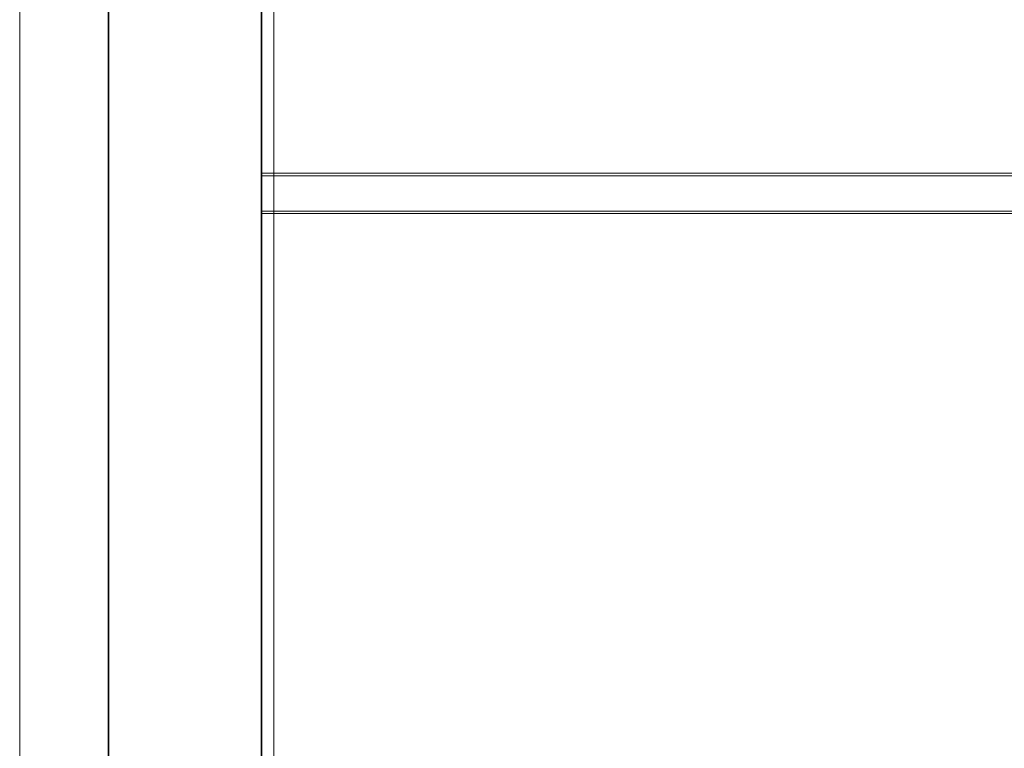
# Model space of a CAD drawing. Extents: x -297 to 573, y -46 to 548.
# Tile 110 of 188: x -50 to 31, y 337 to 396. Entities that reach past the tile are written whole.
import ezdxf
from ezdxf.lldxf.tags import DXFTag

# ---------------------------------------------------------------- set-up
doc = ezdxf.new("R2010")
doc.units = 0
doc.layers.get('0').update_dxf_attribs({"lineweight": 35})
for name, color, linetype, lineweight in [('5_EG-AUSBAU', 7, 'Continuous', 25), ('5_EG-BESTAND', 7, 'Continuous', 25), ('5_EG-NEU', 7, 'Continuous', 25)]:
    doc.layers.add(name, color=color, linetype=linetype, lineweight=lineweight)
tags = doc.linetypes.add('ALL_S14', pattern=[0.002, 0.001, -0.001]).pattern_tags.tags
tags[6:7] = [DXFTag(74, 4), DXFTag(75, 0), DXFTag(340, '0'), DXFTag(46, 1.0), DXFTag(50, 0.0), DXFTag(44, 0.0), DXFTag(45, 0.0)]
tags[4:5] = [DXFTag(74, 4), DXFTag(75, 0), DXFTag(340, '0'), DXFTag(46, 1.0), DXFTag(50, 0.0), DXFTag(44, 0.0), DXFTag(45, 0.0)]
tags = doc.linetypes.add('PUNKT2_S9', pattern=[0.0005, 0, -0.0005]).pattern_tags.tags
tags[6:7] = [DXFTag(74, 4), DXFTag(75, 0), DXFTag(340, '0'), DXFTag(46, 1.0), DXFTag(50, 0.0), DXFTag(44, 0.0), DXFTag(45, 0.0)]
tags[4:5] = [DXFTag(74, 4), DXFTag(75, 0), DXFTag(340, '0'), DXFTag(46, 1.0), DXFTag(50, 0.0), DXFTag(44, 0.0), DXFTag(45, 0.0)]

# ---------------------------------------------------------------- blocks, each defined once
blk = doc.blocks.new('Referenz-A07ALD4Q1N', base_point=(-101.907, -12.836))
at = {"layer": '5_EG-AUSBAU', "color": 0, "lineweight": 13}
blk.add_line((-29.185, 313.18), (-29.185, 451.073), dxfattribs=at)
at = {"layer": '5_EG-BESTAND', "color": 0, "linetype": 'PUNKT2_S9', "lineweight": 13, "ltscale": 0.13}
blk.add_line((-50.018, 226.68), (-50.018, 472.609), dxfattribs=at)
at = {"layer": '5_EG-BESTAND', "color": 0, "lineweight": 35}
for p, q in [((-42.746, 290.301), (-42.746, 456.465)), ((-30.185, 452.073), (-30.185, 312.18))]:
    blk.add_line(p, q, dxfattribs=at)
at = {"layer": '5_EG-BESTAND', "color": 0, "linetype": 'ALL_S14', "lineweight": 13, "ltscale": 0.13}
for p, q in [((-30.185, 383.577), (173.447, 383.577)), ((-30.185, 380.676), (173.447, 380.676))]:
    blk.add_line(p, q, dxfattribs=at)
at = {"layer": '5_EG-NEU', "color": 0, "linetype": 'ALL_S14', "lineweight": 13, "ltscale": 0.13}
for p, q in [((169.453, 383.777), (-30.185, 383.777)), ((169.458, 380.476), (-30.185, 380.476))]:
    blk.add_line(p, q, dxfattribs=at)

msp = doc.modelspace()

# ---------------------------------------------------------------- block references
at = {"color": 251, "lineweight": 25, "ltscale": 0.25, "true_color": 0x585858}
msp.add_blockref('Referenz-A07ALD4Q1N', (-101.907, -12.836), dxfattribs=at)

doc.saveas('drawing.dxf')
